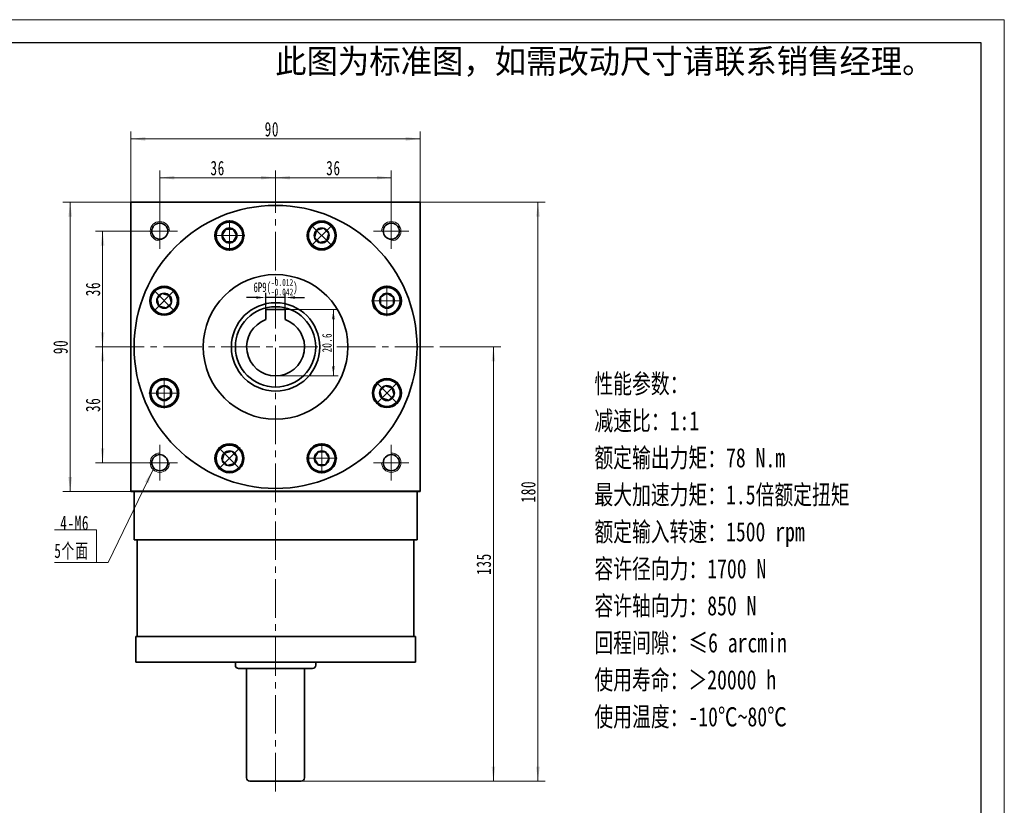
# Model space of a CAD drawing. Header units: millimetres. Extents: x 25 to 633, y 67 to 495.
# Tile 4 of 4: x 327 to 633, y 251 to 495. Entities that reach past the tile are written whole.
import ezdxf

# ---------------------------------------------------------------- set-up
doc = ezdxf.new("R2010")
doc.units = ezdxf.units.MM
doc.set_wipeout_variables(frame=1)
doc.header["$PDSIZE"] = -5
doc.linetypes.add('点画线', pattern=[18, 12, -2, 2, -2])
doc.layers.get('0').update_dxf_attribs({"lineweight": 35})
doc.layers.add('6文字层', color=3, linetype='Continuous')
for name, color, linetype, lineweight in [('中心线层', 1, '点画线', 18), ('图框_外框线', 7, 'Continuous', 18), ('尺寸线层', 3, 'Continuous', 18), ('粗实线', 7, 'Continuous', 50), ('粗实线层', 7, 'Continuous', 35)]:
    doc.layers.add(name, color=color, linetype=linetype, lineweight=lineweight)
doc.styles.add('标准', font='txt', dxfattribs={"width": 0.667})
doc.dimstyles.new('a4-1-1', dxfattribs={"dimtxt": 3, "dimasz": 3, "dimexe": 1.5, "dimexo": 0, "dimgap": 0.5, "dimtad": 1, "dimdec": 3, "dimdsep": 46, "dimtxsty": '标准', "dimblk": '_CAXARROW', "dimcen": 0, "dimdle": 4, "dimazin": 2, "dimtfac": 0.707107, "dimtdec": 3, "dimtix": 1, "dimtmove": 2, "dimatfit": 3, "dimfxl": 0, "dimfrac": 2, "dimtolj": 1, "dimtzin": 0, "dimarcsym": 0})

# ---------------------------------------------------------------- blocks, each defined once
blk = doc.blocks.new('*X14')
at = {"layer": '尺寸线层', "linetype": 'Continuous'}
for points in [[(370.33, 445.74), (374.83, 445.18), (374.83, 446.3)], [(406.33, 445.74), (401.83, 445.18), (401.83, 446.3)]]:
    blk.add_hatch(color=0, dxfattribs=at).paths.add_polyline_path(points, flags=0)
at = {"layer": '尺寸线层', "color": 0, "linetype": 'Continuous'}
for p, q in [((370.33, 434.62), (370.33, 447.99)), ((406.33, 441.12), (406.33, 447.99)), ((406.33, 445.74), (370.33, 445.74))]:
    blk.add_line(p, q, dxfattribs=at)
at = {"layer": '尺寸线层', "color": 0, "insert": (388.33, 448.71), "char_height": 4.5, "width": 9, "attachment_point": 5, "line_spacing_factor": 1.15057, "style": '标准'}
blk.add_mtext('\\T1.1;36', dxfattribs=at)
blk = doc.blocks.new('_CAXARROW')
blk.add_hatch(color=0).paths.add_polyline_path([(0, 0), (-1, 0.125), (-1, -0.125)], flags=0)
blk = doc.blocks.new('*X15')
at = {"layer": '尺寸线层', "linetype": 'Continuous'}
for points in [[(406.33, 445.74), (410.83, 446.3), (410.83, 445.18)], [(442.33, 445.74), (437.83, 446.3), (437.83, 445.18)]]:
    blk.add_hatch(color=0, dxfattribs=at).paths.add_polyline_path(points, flags=0)
at = {"layer": '尺寸线层', "color": 0, "linetype": 'Continuous'}
for p, q in [((406.33, 441.12), (406.33, 447.99)), ((442.33, 434.62), (442.33, 447.99)), ((406.33, 445.74), (442.33, 445.74))]:
    blk.add_line(p, q, dxfattribs=at)
at = {"layer": '尺寸线层', "color": 0, "insert": (424.33, 448.71), "char_height": 4.5, "width": 9, "attachment_point": 5, "line_spacing_factor": 1.15057, "style": '标准'}
blk.add_mtext('\\T1.1;36', dxfattribs=at)
blk = doc.blocks.new('*X16')
at = {"layer": '尺寸线层', "linetype": 'Continuous'}
for points in [[(352.52, 429.12), (353.09, 424.62), (351.96, 424.62)], [(352.52, 393.12), (353.09, 397.62), (351.96, 397.62)]]:
    blk.add_hatch(color=0, dxfattribs=at).paths.add_polyline_path(points, flags=0)
at = {"layer": '尺寸线层', "color": 0, "linetype": 'Continuous'}
for p, q in [((364.83, 429.12), (350.27, 429.12)), ((352.52, 429.12), (352.52, 393.12)), ((353.44, 393.12), (350.27, 393.12))]:
    blk.add_line(p, q, dxfattribs=at)
at = {"layer": '尺寸线层', "color": 0, "insert": (349.55, 411.12), "char_height": 4.5, "width": 9, "attachment_point": 5, "rotation": 90, "line_spacing_factor": 1.15057, "style": '标准'}
blk.add_mtext('\\T1.1;36', dxfattribs=at)
blk = doc.blocks.new('*X17')
at = {"layer": '尺寸线层', "linetype": 'Continuous'}
for points in [[(352.52, 393.12), (353.09, 388.62), (351.96, 388.62)], [(352.52, 357.12), (353.09, 361.62), (351.96, 361.62)]]:
    blk.add_hatch(color=0, dxfattribs=at).paths.add_polyline_path(points, flags=0)
at = {"layer": '尺寸线层', "color": 0, "linetype": 'Continuous'}
for p, q in [((353.44, 393.12), (350.27, 393.12)), ((352.52, 393.12), (352.52, 357.12)), ((364.83, 357.12), (350.27, 357.12))]:
    blk.add_line(p, q, dxfattribs=at)
at = {"layer": '尺寸线层', "color": 0, "insert": (349.55, 375.12), "char_height": 4.5, "width": 9, "attachment_point": 5, "rotation": 90, "line_spacing_factor": 1.15057, "style": '标准'}
blk.add_mtext('\\T1.1;36', dxfattribs=at)
blk = doc.blocks.new('*X21')
at = {"layer": 'Defpoints', "color": 0}
for p in [(403.33, 408.48), (403.33, 404.72), (409.33, 404.72)]:
    blk.add_point(p, dxfattribs=at)
at = {"layer": '尺寸线层', "color": 0, "lineweight": -2}
for p, q in [((400.33, 408.48), (397.33, 408.48)), ((403.33, 404.72), (403.33, 409.98)), ((409.33, 408.48), (403.33, 408.48)), ((409.33, 404.72), (409.33, 409.98)), ((412.33, 408.48), (415.33, 408.48))]:
    blk.add_line(p, q, dxfattribs=at)
at = {"layer": '尺寸线层', "color": 0, "lineweight": -2, "xscale": 3, "yscale": 3, "zscale": 3}
blk.add_blockref('_CAXARROW', (403.33, 408.48), dxfattribs=at)
at = {"layer": '尺寸线层', "color": 0, "lineweight": -2, "xscale": 3, "yscale": 3, "zscale": 3, "rotation": 180}
blk.add_blockref('_CAXARROW', (409.33, 408.48), dxfattribs=at)
at = {"layer": '尺寸线层', "color": 0, "insert": (406.33, 411.69), "char_height": 3, "attachment_point": 5, "style": '标准'}
blk.add_mtext('{\\A1;\\A1;6P9({\\H0.707107x;\\S-0.012^ -0.042;})}', dxfattribs=at)
blk = doc.blocks.new('*X23')
at = {"layer": '尺寸线层', "linetype": 'Continuous'}
for points in [[(424.31, 404.72), (424.69, 401.72), (423.94, 401.72)], [(424.31, 384.12), (424.69, 387.12), (423.94, 387.12)]]:
    blk.add_hatch(color=0, dxfattribs=at).paths.add_polyline_path(points, flags=0)
at = {"layer": '尺寸线层', "color": 0, "linetype": 'Continuous'}
for p, q in [((409.33, 404.72), (425.81, 404.72)), ((424.31, 404.72), (424.31, 384.12)), ((406.33, 384.12), (425.81, 384.12))]:
    blk.add_line(p, q, dxfattribs=at)
at = {"layer": '尺寸线层', "color": 0, "insert": (422.33, 394.42), "char_height": 3, "width": 10.9763, "attachment_point": 5, "rotation": 90, "line_spacing_factor": 1.15057, "style": '标准'}
blk.add_mtext('\\T1.1;20.6', dxfattribs=at)
blk = doc.blocks.new('*X24')
at = {"layer": '尺寸线层', "linetype": 'Continuous'}
blk.add_hatch(color=0, dxfattribs=at).paths.add_polyline_path([(17.62, 28.86), (16.17, 24.56), (15.15, 25.05)], flags=0)
at = {"layer": '尺寸线层', "color": 0, "linetype": 'Continuous'}
blk.add_line((17.62, 28.86), (3.67, 0), dxfattribs=at)
at = {"layer": '尺寸线层', "color": 0}
for p, q in [((0, 10.09), (-12.97, 10.09)), ((0, 0), (0, 10.09)), ((0, 0), (-12.97, 0)), ((3.67, 0), (0, 0))]:
    blk.add_line(p, q, dxfattribs=at)
at = {"layer": '尺寸线层', "color": 0, "insert": (-2.25, 0.9), "char_height": 4.5, "width": 19.9754, "attachment_point": 9, "line_spacing_factor": 1.15057, "style": '标准'}
blk.add_mtext('\\T1.1;4-M6\\P5个面', dxfattribs=at)
blk = doc.blocks.new('*X39')
at = {"layer": '尺寸线层', "linetype": 'Continuous'}
for points in [[(487.94, 438.12), (488.5, 433.62), (487.38, 433.62)], [(487.94, 258.12), (488.5, 262.62), (487.38, 262.62)]]:
    blk.add_hatch(color=0, dxfattribs=at).paths.add_polyline_path(points, flags=0)
at = {"layer": '尺寸线层', "color": 0, "linetype": 'Continuous'}
for p, q in [((451.33, 438.12), (490.19, 438.12)), ((487.94, 438.12), (487.94, 258.12)), ((414.33, 258.12), (490.19, 258.12))]:
    blk.add_line(p, q, dxfattribs=at)
at = {"layer": '尺寸线层', "color": 0, "insert": (484.95, 348.12), "char_height": 4.5, "width": 11.9606, "attachment_point": 5, "rotation": 90, "line_spacing_factor": 1.15057, "style": '标准'}
blk.add_mtext('\\T1.1;180', dxfattribs=at)
blk = doc.blocks.new('*X40')
at = {"layer": '尺寸线层', "linetype": 'Continuous'}
for points in [[(474.1, 393.12), (474.66, 388.62), (473.53, 388.62)], [(474.1, 258.12), (474.66, 262.62), (473.53, 262.62)]]:
    blk.add_hatch(color=0, dxfattribs=at).paths.add_polyline_path(points, flags=0)
at = {"layer": '尺寸线层', "color": 0, "linetype": 'Continuous'}
for p, q in [((457.98, 393.12), (476.35, 393.12)), ((474.1, 393.12), (474.1, 258.12)), ((414.33, 258.12), (476.35, 258.12))]:
    blk.add_line(p, q, dxfattribs=at)
at = {"layer": '尺寸线层', "color": 0, "insert": (471.11, 325.62), "char_height": 4.5, "width": 11.6685, "attachment_point": 5, "rotation": 90, "line_spacing_factor": 1.15057, "style": '标准'}
blk.add_mtext('\\T1.1;135', dxfattribs=at)
blk = doc.blocks.new('*X45')
at = {"layer": '中心线层', "linetype": '点画线', "lineweight": 18}
for p, q in [((0, -4.76), (0, 4.76)), ((-4.76, 0), (4.76, 0))]:
    blk.add_line(p, q, dxfattribs=at)
at = {"layer": '粗实线层'}
for p, q in [((-2.31, 0), (-1.15, 2)), ((-2.31, 0), (-1.15, -2)), ((-1.15, 2), (1.15, 2)), ((2.31, 0), (1.15, 2)), ((2.31, 0), (1.15, 2)), ((2.31, 0), (1.15, -2)), ((-1.15, -2), (1.15, -2))]:
    blk.add_line(p, q, dxfattribs=at)
blk.add_circle((0, 0), 2.31, dxfattribs=at)
for start, end in [(0, 180), (180, 360)]:
    blk.add_arc((0, 0), 4.14, start, end, dxfattribs=at)
blk = doc.blocks.new('*X46')
at = {"layer": '尺寸线层', "linetype": 'Continuous'}
for points in [[(342.45, 438.12), (343.01, 433.62), (341.88, 433.62)], [(342.45, 348.12), (343.01, 352.62), (341.88, 352.62)]]:
    blk.add_hatch(color=0, dxfattribs=at).paths.add_polyline_path(points, flags=0)
at = {"layer": '尺寸线层', "color": 0, "linetype": 'Continuous'}
for p, q in [((361.33, 438.12), (340.2, 438.12)), ((342.45, 438.12), (342.45, 348.12)), ((361.33, 348.12), (340.2, 348.12))]:
    blk.add_line(p, q, dxfattribs=at)
at = {"layer": '尺寸线层', "color": 0, "insert": (339.47, 393.12), "char_height": 4.5, "width": 9, "attachment_point": 5, "rotation": 90, "line_spacing_factor": 1.15057, "style": '标准'}
blk.add_mtext('\\T1.1;90', dxfattribs=at)
blk = doc.blocks.new('*X47')
at = {"layer": '尺寸线层', "linetype": 'Continuous'}
for points in [[(361.33, 457.81), (365.83, 458.37), (365.83, 457.24)], [(451.33, 457.81), (446.83, 458.37), (446.83, 457.24)]]:
    blk.add_hatch(color=0, dxfattribs=at).paths.add_polyline_path(points, flags=0)
at = {"layer": '尺寸线层', "color": 0, "linetype": 'Continuous'}
for p, q in [((361.33, 438.12), (361.33, 460.06)), ((451.33, 438.12), (451.33, 460.06)), ((361.33, 457.81), (451.33, 457.81))]:
    blk.add_line(p, q, dxfattribs=at)
at = {"layer": '尺寸线层', "color": 0, "insert": (405.19, 460.78), "char_height": 4.5, "width": 9, "attachment_point": 5, "line_spacing_factor": 1.15057, "style": '标准'}
blk.add_mtext('\\T1.1;90', dxfattribs=at)
blk = doc.blocks.new('提示字样')
at = {"layer": '6文字层', "insert": (1.21, 11.52), "char_height": 10, "width": 317.6795, "attachment_point": 1}
blk.add_mtext('{\\C1;此图为标准图，如需改动尺寸请联系销售经理。}', dxfattribs=at)

msp = doc.modelspace()

# ---------------------------------------------------------------- linework, layer by layer
at = {"layer": '中心线层'}
for p, q in [((406.3269, 254.8621), (406.3269, 441.1215)), ((370.3269, 423.6215), (370.3269, 434.6215)), ((442.3269, 434.6215), (442.3269, 423.6215)), ((364.8269, 429.1215), (375.8269, 429.1215)), ((436.8269, 429.1215), (447.8269, 429.1215)), ((353.435, 393.1215), (457.979, 393.1215)), ((370.3269, 351.6215), (370.3269, 362.6215)), ((442.3269, 362.6215), (442.3269, 351.6215)), ((375.8269, 357.1215), (364.8269, 357.1215)), ((447.8269, 357.1215), (436.8269, 357.1215))]:
    msp.add_line(p, q, dxfattribs=at)
at = {"layer": '粗实线', "lineweight": 40}
msp.add_line((451.3269, 348.1215), (361.3269, 348.1215), dxfattribs=at)
at = {"layer": '粗实线层'}
for p, q in [((361.3269, 438.1215), (451.3269, 438.1215)), ((361.3269, 348.1215), (361.3269, 438.1215)), ((451.3269, 348.1215), (451.3269, 438.1215)), ((409.3269, 404.7215), (403.3269, 404.7215)), ((403.3269, 404.7215), (403.3269, 401.6067)), ((409.3269, 404.7215), (409.3269, 401.6067)), ((362.3269, 348.1215), (362.3269, 333.1215)), ((450.3269, 348.1215), (450.3269, 333.1215)), ((362.3269, 333.1215), (450.3269, 333.1215)), ((363.3269, 303.1215), (363.3269, 333.1215)), ((449.3269, 303.1215), (449.3269, 333.1215)), ((362.8269, 295.1215), (362.8269, 303.1215)), ((449.8269, 303.1215), (362.8269, 303.1215)), ((449.8269, 295.1215), (449.8269, 303.1215)), ((362.8269, 295.1215), (449.8269, 295.1215)), ((393.8269, 295.1215), (393.8269, 294.1215)), ((418.8269, 295.1215), (418.8269, 294.1215)), ((417.8269, 293.1215), (394.8269, 293.1215)), ((397.3269, 259.1215), (397.3269, 293.1215)), ((415.3269, 259.1215), (415.3269, 293.1215)), ((398.3269, 258.1215), (414.3269, 258.1215))]:
    msp.add_line(p, q, dxfattribs=at)
for centre, radius in [((406.3269, 393.1215), 44), ((391.9763, 427.7669), 4.5), ((420.6775, 427.7669), 4.5), ((370.3269, 429.1215), 2.5), ((442.3269, 429.1215), 2.5), ((406.3269, 393.1215), 22.5), ((371.6814, 407.4721), 4.5), ((440.9724, 407.4721), 4.5), ((406.3269, 393.1215), 13.75), ((406.3269, 393.1215), 12.5), ((371.6814, 378.7708), 4.5), ((440.9724, 378.7708), 4.5), ((391.9763, 358.476), 4.5), ((420.6775, 358.476), 4.5), ((370.3269, 357.1215), 2.5), ((442.3269, 357.1215), 2.5)]:
    msp.add_circle(centre, radius, dxfattribs=at)
at = {"layer": '粗实线层', "lineweight": 18}
for centre, start, end in [((370.3269, 429.1215), 360, 270), ((442.3269, 429.1215), 270, 180), ((370.3269, 357.1215), 90, 360), ((442.3269, 357.1215), 180, 90)]:
    msp.add_arc(centre, 3, start, end, dxfattribs=at)
at = {"layer": '粗实线层'}
for centre, radius, start, end in [((406.3269, 393.1215), 9, 109.471221, 70.528779), ((394.8269, 294.1215), 1, 180, 270), ((417.8269, 294.1215), 1, 270, 360), ((398.3269, 259.1215), 1, 180, 270), ((414.3269, 259.1215), 1, 270, 360)]:
    msp.add_arc(centre, radius, start, end, dxfattribs=at)

# ---------------------------------------------------------------- block references
at = {"layer": '尺寸线层'}
msp.add_blockref('*X24', (350.5884, 326.1031), dxfattribs=at)
at = {"layer": '粗实线层', "xscale": 0.7500000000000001, "yscale": 0.7500000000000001, "zscale": 0.7500000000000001}
msp.add_blockref('提示字样', (405.3123, 477.06), dxfattribs=at)

# ---------------------------------------------------------------- texts
at = {"layer": '尺寸线层', "insert": (505.4933, 384.6866), "char_height": 6, "width": 134.069395, "attachment_point": 1, "line_spacing_factor": 1.15057, "style": '标准'}
msp.add_mtext('{\\W0.75;性能参数：\\P减速比：1:1\\P额定输出力矩：78 N.m\\P最大加速力矩：1.5倍额定扭矩\\P额定输入转速：1500 rpm\\P容许径向力：1700 N\\P容许轴向力：850 N\\P回程间隙：≤6 arcmin\\P使用寿命：＞20000 h\\P使用温度：-10℃~80℃', dxfattribs=at)

# ---------------------------------------------------------------- dimensions: what is measured, and where the dimension line sits
at = {"layer": '尺寸线层'}
dim = msp.add_linear_dim(base=(451.3269, 457.8068), p1=(361.3269, 438.1215), p2=(451.3269, 438.1215), angle=0, dimstyle='a4-1-1', override={"dimsah": 1, "dimtfac": 1, "dimtfill": 1, "dimtzin": 0}, dxfattribs=at)
dim.commit()
dim.dimension.update_dxf_attribs({"geometry": '*X47', "text_midpoint": (405.1941, 460.7816), "dimtype": 160})
for base, p2, picture, middle in [((370.3269, 445.7387), (370.3269, 434.6215), '*X14', (388.3269, 448.7135)), ((442.3269, 445.7387), (442.3269, 434.6215), '*X15', (424.3269, 448.7135))]:
    dim = msp.add_linear_dim(base=base, p1=(406.3269, 441.1215), p2=p2, dimstyle='a4-1-1', override={"dimsah": 1, "dimtfill": 1, "dimtzin": 0}, dxfattribs=at)
    dim.commit()
    dim.dimension.update_dxf_attribs({"geometry": picture, "text_midpoint": middle})
for base, p1, p2, picture, middle in [((342.4471, 348.1215), (361.3269, 438.1215), (361.3269, 348.1215), '*X46', (339.4723, 393.1215)), ((487.9377, 258.1215), (451.3269, 438.1215), (414.3269, 258.1215), '*X39', (484.9502, 348.1215)), ((352.5239, 393.1215), (364.8269, 429.1215), (353.435, 393.1215), '*X16', (349.549, 411.1215)), ((424.3127, 384.1215), (409.3269, 404.7215), (406.3269, 384.1215), '*X23', (422.3294, 394.4215)), ((352.5239, 357.1215), (353.435, 393.1215), (364.8269, 357.1215), '*X17', (349.549, 375.1215)), ((474.0972, 258.1215), (457.979, 393.1215), (414.3269, 258.1215), '*X40', (471.1098, 325.6215))]:
    dim = msp.add_linear_dim(base=base, p1=p1, p2=p2, angle=270, dimstyle='a4-1-1', override={"dimsah": 1, "dimtfill": 1, "dimtzin": 0}, dxfattribs=at)
    dim.commit()
    dim.dimension.update_dxf_attribs({"geometry": picture, "text_midpoint": middle})
dim = msp.add_linear_dim(base=(403.3269, 408.4788), p1=(409.3269, 404.7215), p2=(403.3269, 404.7215), text='{\\A1;\\A1;6P9({\\H0.707107x;\\S-0.012^ -0.042;})}', dimstyle='a4-1-1', override={"dimsah": 1, "dimtp": -0.012, "dimtm": 0.042, "dimtdec": 3, "dimtfill": 1, "dimtolj": 0, "dimtzin": 8}, dxfattribs=at)
dim.commit()
dim.dimension.update_dxf_attribs({"geometry": '*X21', "text_midpoint": (406.3269, 411.6947)})

# ---------------------------------------------------------------- next in the draw order: wipeouts: each hides what was drawn before it
for points in [[(396.1163, 427.7669), (396.1162, 427.7912), (396.116, 427.8155), (396.1156, 427.8397), (396.1151, 427.864), (396.1145, 427.8882), (396.1137, 427.9125), (396.1128, 427.9367), (396.1117, 427.961), (396.1105, 427.9852), (396.1092, 428.0094), (396.1077, 428.0336), (396.106, 428.0579), (396.1043, 428.082), (396.1024, 428.1062), (396.1003, 428.1304), (396.0981, 428.1546), (396.0957, 428.1787), (396.0933, 428.2029), (396.0906, 428.227), (396.0879, 428.2511), (396.085, 428.2752), (396.0819, 428.2992), (396.0787, 428.3233), (396.0754, 428.3473), (396.0719, 428.3713), (396.0683, 428.3953), (396.0646, 428.4193), (396.0607, 428.4433), (396.0566, 428.4672), (396.0525, 428.4911), (396.0525, 428.4911), (396.0144, 428.6798), (395.9676, 428.8665), (395.9122, 429.0508), (395.8482, 429.2324), (395.7759, 429.4108), (395.6954, 429.5856), (395.6069, 429.7565), (395.5105, 429.9231), (395.4064, 430.0851), (395.2949, 430.242), (395.1763, 430.3936), (395.0508, 430.5395), (394.9186, 430.6794), (394.78, 430.813), (394.6354, 430.9401), (394.485, 431.0602), (394.3292, 431.1733), (394.1683, 431.279), (394.0027, 431.3771), (393.8327, 431.4674), (393.6587, 431.5497), (393.4811, 431.6238), (393.3002, 431.6896), (393.1164, 431.7469), (392.9302, 431.7955), (392.7419, 431.8355), (392.5519, 431.8667), (392.3607, 431.889), (392.1687, 431.9025), (391.9763, 431.9069), (391.9763, 431.9069), (391.7838, 431.9025), (391.5918, 431.889), (391.4006, 431.8667), (391.2107, 431.8355), (391.0224, 431.7955), (390.8362, 431.7469), (390.6524, 431.6896), (390.4715, 431.6238), (390.2938, 431.5497), (390.1198, 431.4674), (389.9498, 431.3771), (389.7842, 431.279), (389.6233, 431.1733), (389.4675, 431.0602), (389.3172, 430.9401), (389.1726, 430.813), (389.034, 430.6794), (388.9018, 430.5395), (388.7762, 430.3936), (388.6576, 430.242), (388.5461, 430.0851), (388.4421, 429.9231), (388.3457, 429.7565), (388.2571, 429.5856), (388.1766, 429.4108), (388.1043, 429.2324), (388.0404, 429.0508), (387.985, 428.8665), (387.9382, 428.6798), (387.9001, 428.4911), (387.9001, 428.4911), (387.8959, 428.4672), (387.8919, 428.4433), (387.888, 428.4193), (387.8842, 428.3953), (387.8806, 428.3713), (387.8772, 428.3473), (387.8738, 428.3233), (387.8706, 428.2992), (387.8676, 428.2752), (387.8647, 428.2511), (387.8619, 428.227), (387.8593, 428.2029), (387.8568, 428.1787), (387.8545, 428.1546), (387.8523, 428.1304), (387.8502, 428.1062), (387.8483, 428.082), (387.8465, 428.0579), (387.8449, 428.0336), (387.8434, 428.0094), (387.842, 427.9852), (387.8408, 427.961), (387.8398, 427.9367), (387.8388, 427.9125), (387.8381, 427.8882), (387.8374, 427.864), (387.8369, 427.8397), (387.8366, 427.8155), (387.8363, 427.7912), (387.8363, 427.7669), (387.8363, 427.7669), (387.842, 427.5503), (387.859, 427.3342), (387.8872, 427.1193), (387.9267, 426.9062), (387.9773, 426.6954), (388.0389, 426.4876), (388.1113, 426.2833), (388.1942, 426.083), (388.2875, 425.8874), (388.3909, 425.6969), (388.5042, 425.5121), (388.6269, 425.3335), (388.7589, 425.1615), (388.8997, 424.9967), (389.0489, 424.8395), (389.2061, 424.6903), (389.3709, 424.5495), (389.5428, 424.4176), (389.7215, 424.2948), (389.9063, 424.1816), (390.0968, 424.0782), (390.2924, 423.9849), (390.4926, 423.9019), (390.6969, 423.8296), (390.9048, 423.768), (391.1155, 423.7174), (391.3286, 423.6779), (391.5435, 423.6496), (391.7596, 423.6326), (391.9763, 423.6269), (391.9763, 423.6269), (392.1929, 423.6326), (392.409, 423.6496), (392.6239, 423.6779), (392.837, 423.7174), (393.0478, 423.768), (393.2556, 423.8296), (393.4599, 423.9019), (393.6602, 423.9849), (393.8558, 424.0782), (394.0463, 424.1816), (394.2311, 424.2948), (394.4097, 424.4176), (394.5817, 424.5495), (394.7465, 424.6903), (394.9037, 424.8395), (395.0529, 424.9967), (395.1937, 425.1615), (395.3256, 425.3335), (395.4484, 425.5121), (395.5616, 425.6969), (395.665, 425.8874), (395.7584, 426.083), (395.8413, 426.2833), (395.9137, 426.4876), (395.9752, 426.6954), (396.0258, 426.9062), (396.0653, 427.1193), (396.0936, 427.3342), (396.1106, 427.5503)], [(423.605, 424.8395), (423.6221, 424.8567), (423.6391, 424.874), (423.656, 424.8914), (423.6728, 424.9089), (423.6895, 424.9265), (423.7061, 424.9442), (423.7226, 424.962), (423.7389, 424.9799), (423.7552, 424.9979), (423.7714, 425.016), (423.7875, 425.0342), (423.8034, 425.0525), (423.8193, 425.0708), (423.835, 425.0893), (423.8507, 425.1078), (423.8662, 425.1265), (423.8816, 425.1452), (423.8969, 425.164), (423.9121, 425.1829), (423.9272, 425.2019), (423.9422, 425.221), (423.9571, 425.2402), (423.9718, 425.2595), (423.9864, 425.2788), (424.001, 425.2983), (424.0154, 425.3178), (424.0297, 425.3374), (424.0439, 425.3571), (424.0579, 425.3768), (424.0719, 425.3967), (424.0719, 425.3967), (424.1784, 425.557), (424.2773, 425.7221), (424.3685, 425.8917), (424.4517, 426.0653), (424.5267, 426.2425), (424.5934, 426.4231), (424.6516, 426.6066), (424.7012, 426.7926), (424.7422, 426.9806), (424.7743, 427.1704), (424.7976, 427.3615), (424.812, 427.5535), (424.8175, 427.7459), (424.814, 427.9383), (424.8015, 428.1304), (424.7802, 428.3217), (424.75, 428.5118), (424.7109, 428.7003), (424.6632, 428.8868), (424.6068, 429.0708), (424.542, 429.2521), (424.4688, 429.4301), (424.3874, 429.6045), (424.2979, 429.775), (424.2007, 429.9411), (424.0958, 430.1025), (423.9836, 430.2589), (423.8642, 430.4099), (423.7379, 430.5551), (423.605, 430.6944), (423.605, 430.6944), (423.4657, 430.8273), (423.3205, 430.9536), (423.1695, 431.073), (423.0131, 431.1852), (422.8517, 431.2901), (422.6856, 431.3873), (422.5151, 431.4768), (422.3407, 431.5582), (422.1627, 431.6314), (421.9814, 431.6962), (421.7974, 431.7526), (421.6109, 431.8003), (421.4224, 431.8394), (421.2323, 431.8696), (421.041, 431.8909), (420.8489, 431.9034), (420.6565, 431.9069), (420.4641, 431.9014), (420.2721, 431.887), (420.081, 431.8637), (419.8912, 431.8316), (419.7032, 431.7906), (419.5172, 431.741), (419.3337, 431.6828), (419.1531, 431.6161), (418.9759, 431.5411), (418.8023, 431.4579), (418.6328, 431.3667), (418.4676, 431.2678), (418.3073, 431.1613), (418.3073, 431.1613), (418.2874, 431.1473), (418.2677, 431.1333), (418.248, 431.1191), (418.2284, 431.1048), (418.2089, 431.0904), (418.1894, 431.0758), (418.1701, 431.0612), (418.1508, 431.0465), (418.1316, 431.0316), (418.1125, 431.0166), (418.0935, 431.0015), (418.0746, 430.9863), (418.0558, 430.971), (418.0371, 430.9556), (418.0184, 430.9401), (417.9999, 430.9244), (417.9814, 430.9087), (417.9631, 430.8928), (417.9448, 430.8769), (417.9266, 430.8608), (417.9085, 430.8446), (417.8905, 430.8283), (417.8726, 430.812), (417.8548, 430.7955), (417.8371, 430.7789), (417.8195, 430.7622), (417.802, 430.7454), (417.7846, 430.7285), (417.7673, 430.7115), (417.7501, 430.6944), (417.7501, 430.6944), (417.6009, 430.5371), (417.4602, 430.3723), (417.3282, 430.2004), (417.2054, 430.0217), (417.0922, 429.8369), (416.9888, 429.6465), (416.8955, 429.4508), (416.8125, 429.2506), (416.7402, 429.0463), (416.6786, 428.8384), (416.628, 428.6277), (416.5885, 428.4146), (416.5602, 428.1997), (416.5432, 427.9836), (416.5375, 427.7669), (416.5432, 427.5503), (416.5602, 427.3342), (416.5885, 427.1193), (416.628, 426.9062), (416.6786, 426.6954), (416.7402, 426.4876), (416.8125, 426.2833), (416.8955, 426.083), (416.9888, 425.8874), (417.0922, 425.6969), (417.2054, 425.5121), (417.3282, 425.3335), (417.4602, 425.1615), (417.6009, 424.9967), (417.7501, 424.8395), (417.7501, 424.8395), (417.9073, 424.6903), (418.0721, 424.5495), (418.2441, 424.4176), (418.4227, 424.2948), (418.6075, 424.1816), (418.798, 424.0782), (418.9936, 423.9849), (419.1939, 423.9019), (419.3982, 423.8296), (419.606, 423.768), (419.8168, 423.7174), (420.0299, 423.6779), (420.2448, 423.6496), (420.4609, 423.6326), (420.6775, 423.6269), (420.8942, 423.6326), (421.1103, 423.6496), (421.3252, 423.6779), (421.5383, 423.7174), (421.749, 423.768), (421.9569, 423.8296), (422.1612, 423.9019), (422.3614, 423.9849), (422.5571, 424.0782), (422.7475, 424.1816), (422.9323, 424.2948), (423.111, 424.4176), (423.2829, 424.5495), (423.4477, 424.6903)], [(374.6088, 410.3995), (374.5916, 410.4166), (374.5743, 410.4336), (374.5569, 410.4505), (374.5394, 410.4673), (374.5218, 410.484), (374.5041, 410.5006), (374.4863, 410.5171), (374.4684, 410.5335), (374.4504, 410.5498), (374.4324, 410.5659), (374.4142, 410.582), (374.3959, 410.598), (374.3775, 410.6138), (374.3591, 410.6296), (374.3405, 410.6452), (374.3219, 410.6607), (374.3031, 410.6762), (374.2843, 410.6915), (374.2654, 410.7067), (374.2464, 410.7218), (374.2273, 410.7367), (374.2081, 410.7516), (374.1889, 410.7664), (374.1695, 410.781), (374.1501, 410.7955), (374.1306, 410.8099), (374.111, 410.8242), (374.0913, 410.8384), (374.0715, 410.8525), (374.0517, 410.8664), (374.0517, 410.8664), (373.8913, 410.9729), (373.7262, 411.0719), (373.5567, 411.163), (373.3831, 411.2462), (373.2058, 411.3212), (373.0252, 411.3879), (372.8418, 411.4461), (372.6558, 411.4958), (372.4677, 411.5367), (372.2779, 411.5689), (372.0869, 411.5922), (371.8949, 411.6066), (371.7025, 411.612), (371.51, 411.6085), (371.3179, 411.5961), (371.1266, 411.5747), (370.9365, 411.5445), (370.7481, 411.5055), (370.5616, 411.4577), (370.3775, 411.4014), (370.1963, 411.3365), (370.0183, 411.2633), (369.8438, 411.1819), (369.6734, 411.0925), (369.5073, 410.9952), (369.3459, 410.8904), (369.1895, 410.7781), (369.0385, 410.6587), (368.8932, 410.5324), (368.754, 410.3995), (368.754, 410.3995), (368.6211, 410.2603), (368.4948, 410.115), (368.3754, 409.964), (368.2631, 409.8077), (368.1583, 409.6462), (368.061, 409.4801), (367.9716, 409.3097), (367.8902, 409.1352), (367.817, 408.9572), (367.7521, 408.776), (367.6958, 408.5919), (367.648, 408.4055), (367.609, 408.217), (367.5788, 408.0269), (367.5574, 407.8356), (367.545, 407.6435), (367.5415, 407.451), (367.5469, 407.2586), (367.5613, 407.0667), (367.5846, 406.8756), (367.6168, 406.6858), (367.6577, 406.4977), (367.7074, 406.3117), (367.7656, 406.1283), (367.8323, 405.9477), (367.9073, 405.7704), (367.9905, 405.5968), (368.0816, 405.4273), (368.1806, 405.2622), (368.2871, 405.1018), (368.2871, 405.1018), (368.301, 405.082), (368.3151, 405.0622), (368.3293, 405.0425), (368.3436, 405.0229), (368.358, 405.0034), (368.3725, 404.984), (368.3871, 404.9646), (368.4019, 404.9454), (368.4168, 404.9262), (368.4317, 404.9071), (368.4468, 404.8881), (368.462, 404.8692), (368.4773, 404.8504), (368.4928, 404.8316), (368.5083, 404.813), (368.5239, 404.7944), (368.5397, 404.776), (368.5555, 404.7576), (368.5715, 404.7393), (368.5876, 404.7212), (368.6037, 404.7031), (368.62, 404.6851), (368.6364, 404.6672), (368.6529, 404.6494), (368.6695, 404.6317), (368.6862, 404.6141), (368.703, 404.5966), (368.7199, 404.5792), (368.7369, 404.5619), (368.754, 404.5447), (368.754, 404.5447), (368.9112, 404.3955), (369.076, 404.2547), (369.248, 404.1227), (369.4266, 404), (369.6114, 403.8867), (369.8019, 403.7833), (369.9975, 403.69), (370.1978, 403.6071), (370.4021, 403.5347), (370.6099, 403.4731), (370.8207, 403.4225), (371.0338, 403.3831), (371.2487, 403.3548), (371.4648, 403.3378), (371.6814, 403.3321), (371.8981, 403.3378), (372.1142, 403.3548), (372.3291, 403.3831), (372.5422, 403.4225), (372.7529, 403.4731), (372.9608, 403.5347), (373.1651, 403.6071), (373.3653, 403.69), (373.5609, 403.7833), (373.7514, 403.8867), (373.9362, 404), (374.1149, 404.1227), (374.2868, 404.2547), (374.4516, 404.3955), (374.6088, 404.5447), (374.6088, 404.5447), (374.758, 404.7019), (374.8988, 404.8667), (375.0308, 405.0386), (375.1535, 405.2173), (375.2668, 405.4021), (375.3702, 405.5926), (375.4635, 405.7882), (375.5464, 405.9884), (375.6188, 406.1927), (375.6804, 406.4006), (375.731, 406.6113), (375.7705, 406.8244), (375.7987, 407.0393), (375.8158, 407.2554), (375.8214, 407.4721), (375.8158, 407.6888), (375.7987, 407.9048), (375.7705, 408.1197), (375.731, 408.3328), (375.6804, 408.5436), (375.6188, 408.7514), (375.5464, 408.9557), (375.4635, 409.156), (375.3702, 409.3516), (375.2668, 409.5421), (375.1535, 409.7269), (375.0308, 409.9055), (374.8988, 410.0775), (374.758, 410.2423)], [(440.9724, 403.3321), (440.9967, 403.3322), (441.0209, 403.3324), (441.0452, 403.3327), (441.0694, 403.3332), (441.0937, 403.3339), (441.1179, 403.3346), (441.1422, 403.3356), (441.1664, 403.3366), (441.1907, 403.3378), (441.2149, 403.3392), (441.2391, 403.3407), (441.2633, 403.3423), (441.2875, 403.3441), (441.3117, 403.346), (441.3359, 403.3481), (441.36, 403.3503), (441.3842, 403.3526), (441.4083, 403.3551), (441.4324, 403.3577), (441.4565, 403.3605), (441.4806, 403.3634), (441.5047, 403.3664), (441.5288, 403.3696), (441.5528, 403.373), (441.5768, 403.3764), (441.6008, 403.3801), (441.6248, 403.3838), (441.6487, 403.3877), (441.6726, 403.3917), (441.6965, 403.3959), (441.6965, 403.3959), (441.8852, 403.434), (442.0719, 403.4808), (442.2563, 403.5362), (442.4378, 403.6001), (442.6162, 403.6724), (442.7911, 403.7529), (442.962, 403.8415), (443.1286, 403.9379), (443.2905, 404.042), (443.4475, 404.1534), (443.5991, 404.272), (443.745, 404.3976), (443.8849, 404.5298), (444.0185, 404.6684), (444.1455, 404.813), (444.2657, 404.9633), (444.3787, 405.1191), (444.4844, 405.28), (444.5825, 405.4456), (444.6728, 405.6156), (444.7551, 405.7897), (444.8292, 405.9673), (444.895, 406.1482), (444.9523, 406.332), (445.001, 406.5182), (445.041, 406.7065), (445.0722, 406.8964), (445.0945, 407.0876), (445.1079, 407.2796), (445.1124, 407.4721), (445.1124, 407.4721), (445.1079, 407.6645), (445.0945, 407.8565), (445.0722, 408.0477), (445.041, 408.2377), (445.001, 408.426), (444.9523, 408.6122), (444.895, 408.796), (444.8292, 408.9769), (444.7551, 409.1545), (444.6728, 409.3285), (444.5825, 409.4985), (444.4844, 409.6641), (444.3787, 409.825), (444.2657, 409.9808), (444.1455, 410.1312), (444.0185, 410.2758), (443.8849, 410.4144), (443.745, 410.5466), (443.5991, 410.6721), (443.4475, 410.7907), (443.2905, 410.9022), (443.1286, 411.0063), (442.962, 411.1027), (442.7911, 411.1912), (442.6162, 411.2717), (442.4378, 411.344), (442.2563, 411.408), (442.0719, 411.4634), (441.8852, 411.5102), (441.6965, 411.5483), (441.6965, 411.5483), (441.6726, 411.5524), (441.6487, 411.5565), (441.6248, 411.5604), (441.6008, 411.5641), (441.5768, 411.5677), (441.5528, 411.5712), (441.5288, 411.5745), (441.5047, 411.5777), (441.4806, 411.5808), (441.4565, 411.5837), (441.4324, 411.5864), (441.4083, 411.5891), (441.3842, 411.5915), (441.36, 411.5939), (441.3359, 411.5961), (441.3117, 411.5982), (441.2875, 411.6001), (441.2633, 411.6018), (441.2391, 411.6035), (441.2149, 411.605), (441.1907, 411.6063), (441.1664, 411.6075), (441.1422, 411.6086), (441.1179, 411.6095), (441.0937, 411.6103), (441.0694, 411.6109), (441.0452, 411.6114), (441.0209, 411.6118), (440.9967, 411.612), (440.9724, 411.6121), (440.9724, 411.6121), (440.7557, 411.6064), (440.5396, 411.5894), (440.3248, 411.5611), (440.1116, 411.5216), (439.9009, 411.471), (439.6931, 411.4095), (439.4887, 411.3371), (439.2885, 411.2542), (439.0929, 411.1608), (438.9024, 411.0574), (438.7176, 410.9442), (438.539, 410.8214), (438.367, 410.6895), (438.2022, 410.5487), (438.045, 410.3995), (437.8958, 410.2423), (437.755, 410.0775), (437.6231, 409.9055), (437.5003, 409.7269), (437.387, 409.5421), (437.2836, 409.3516), (437.1903, 409.156), (437.1074, 408.9557), (437.035, 408.7514), (436.9735, 408.5436), (436.9229, 408.3328), (436.8834, 408.1197), (436.8551, 407.9048), (436.8381, 407.6888), (436.8324, 407.4721), (436.8324, 407.4721), (436.8381, 407.2554), (436.8551, 407.0393), (436.8834, 406.8244), (436.9229, 406.6113), (436.9735, 406.4006), (437.035, 406.1927), (437.1074, 405.9884), (437.1903, 405.7882), (437.2836, 405.5926), (437.387, 405.4021), (437.5003, 405.2173), (437.6231, 405.0386), (437.755, 404.8667), (437.8958, 404.7019), (438.045, 404.5447), (438.2022, 404.3955), (438.367, 404.2547), (438.539, 404.1227), (438.7176, 404), (438.9024, 403.8867), (439.0929, 403.7833), (439.2885, 403.69), (439.4887, 403.6071), (439.6931, 403.5347), (439.9009, 403.4731), (440.1116, 403.4225), (440.3248, 403.3831), (440.5396, 403.3548), (440.7557, 403.3378)], [(371.6814, 382.9108), (371.6572, 382.9108), (371.6329, 382.9105), (371.6086, 382.9102), (371.5844, 382.9097), (371.5601, 382.909), (371.5359, 382.9083), (371.5116, 382.9073), (371.4874, 382.9063), (371.4632, 382.9051), (371.4389, 382.9037), (371.4147, 382.9022), (371.3905, 382.9006), (371.3663, 382.8988), (371.3421, 382.8969), (371.3179, 382.8948), (371.2938, 382.8926), (371.2696, 382.8903), (371.2455, 382.8878), (371.2214, 382.8852), (371.1973, 382.8824), (371.1732, 382.8795), (371.1491, 382.8765), (371.1251, 382.8733), (371.101, 382.8699), (371.077, 382.8665), (371.053, 382.8629), (371.029, 382.8591), (371.0051, 382.8552), (370.9812, 382.8512), (370.9573, 382.847), (370.9573, 382.847), (370.7686, 382.8089), (370.5819, 382.7621), (370.3975, 382.7067), (370.216, 382.6428), (370.0376, 382.5705), (369.8627, 382.49), (369.6918, 382.4014), (369.5252, 382.305), (369.3633, 382.201), (369.2063, 382.0895), (369.0548, 381.9709), (368.9088, 381.8453), (368.7689, 381.7131), (368.6353, 381.5745), (368.5083, 381.4299), (368.3881, 381.2796), (368.2751, 381.1238), (368.1694, 380.9629), (368.0713, 380.7973), (367.981, 380.6273), (367.8987, 380.4533), (367.8246, 380.2756), (367.7588, 380.0947), (367.7015, 379.9109), (367.6528, 379.7247), (367.6128, 379.5364), (367.5816, 379.3465), (367.5593, 379.1553), (367.5459, 378.9633), (367.5414, 378.7708), (367.5414, 378.7708), (367.5459, 378.5784), (367.5593, 378.3864), (367.5816, 378.1952), (367.6128, 378.0052), (367.6528, 377.8169), (367.7015, 377.6307), (367.7588, 377.4469), (367.8246, 377.266), (367.8987, 377.0884), (367.981, 376.9144), (368.0713, 376.7444), (368.1694, 376.5788), (368.2751, 376.4179), (368.3881, 376.2621), (368.5083, 376.1117), (368.6353, 375.9671), (368.7689, 375.8285), (368.9088, 375.6963), (369.0548, 375.5708), (369.2063, 375.4522), (369.3633, 375.3407), (369.5252, 375.2366), (369.6918, 375.1402), (369.8627, 375.0517), (370.0376, 374.9712), (370.216, 374.8989), (370.3975, 374.8349), (370.5819, 374.7795), (370.7686, 374.7327), (370.9573, 374.6946), (370.9573, 374.6946), (370.9812, 374.6905), (371.0051, 374.6864), (371.029, 374.6825), (371.053, 374.6788), (371.077, 374.6752), (371.101, 374.6717), (371.1251, 374.6684), (371.1491, 374.6652), (371.1732, 374.6621), (371.1973, 374.6592), (371.2214, 374.6565), (371.2455, 374.6538), (371.2696, 374.6514), (371.2938, 374.649), (371.3179, 374.6468), (371.3421, 374.6448), (371.3663, 374.6428), (371.3905, 374.6411), (371.4147, 374.6394), (371.4389, 374.6379), (371.4632, 374.6366), (371.4874, 374.6354), (371.5116, 374.6343), (371.5359, 374.6334), (371.5601, 374.6326), (371.5844, 374.632), (371.6086, 374.6315), (371.6329, 374.6311), (371.6572, 374.6309), (371.6814, 374.6308), (371.6814, 374.6308), (371.8981, 374.6365), (372.1142, 374.6535), (372.3291, 374.6818), (372.5422, 374.7213), (372.7529, 374.7719), (372.9608, 374.8334), (373.1651, 374.9058), (373.3653, 374.9887), (373.5609, 375.0821), (373.7514, 375.1855), (373.9362, 375.2987), (374.1149, 375.4215), (374.2868, 375.5534), (374.4516, 375.6942), (374.6088, 375.8434), (374.758, 376.0006), (374.8988, 376.1654), (375.0308, 376.3374), (375.1535, 376.516), (375.2668, 376.7008), (375.3702, 376.8913), (375.4635, 377.0869), (375.5464, 377.2872), (375.6188, 377.4915), (375.6804, 377.6993), (375.731, 377.9101), (375.7705, 378.1232), (375.7987, 378.3381), (375.8158, 378.5542), (375.8214, 378.7708), (375.8214, 378.7708), (375.8158, 378.9875), (375.7987, 379.2036), (375.7705, 379.4185), (375.731, 379.6316), (375.6804, 379.8423), (375.6188, 380.0502), (375.5464, 380.2545), (375.4635, 380.4547), (375.3702, 380.6503), (375.2668, 380.8408), (375.1535, 381.0256), (375.0308, 381.2043), (374.8988, 381.3762), (374.758, 381.541), (374.6088, 381.6982), (374.4516, 381.8474), (374.2868, 381.9882), (374.1149, 382.1202), (373.9362, 382.2429), (373.7514, 382.3562), (373.5609, 382.4596), (373.3653, 382.5529), (373.1651, 382.6358), (372.9608, 382.7082), (372.7529, 382.7698), (372.5422, 382.8204), (372.3291, 382.8599), (372.1142, 382.8881), (371.8981, 382.9051)], [(438.045, 375.8434), (438.0622, 375.8263), (438.0795, 375.8093), (438.0969, 375.7924), (438.1144, 375.7756), (438.132, 375.7589), (438.1497, 375.7423), (438.1675, 375.7258), (438.1854, 375.7094), (438.2034, 375.6931), (438.2215, 375.677), (438.2396, 375.6609), (438.2579, 375.6449), (438.2763, 375.6291), (438.2947, 375.6133), (438.3133, 375.5977), (438.3319, 375.5822), (438.3507, 375.5667), (438.3695, 375.5514), (438.3884, 375.5362), (438.4074, 375.5211), (438.4265, 375.5062), (438.4457, 375.4913), (438.4649, 375.4765), (438.4843, 375.4619), (438.5037, 375.4474), (438.5232, 375.433), (438.5428, 375.4187), (438.5625, 375.4045), (438.5823, 375.3904), (438.6021, 375.3765), (438.6021, 375.3765), (438.7625, 375.27), (438.9276, 375.171), (439.0971, 375.0799), (439.2707, 374.9967), (439.448, 374.9217), (439.6286, 374.855), (439.812, 374.7968), (439.998, 374.7471), (440.1861, 374.7062), (440.3759, 374.674), (440.567, 374.6507), (440.7589, 374.6363), (440.9513, 374.6309), (441.1438, 374.6344), (441.3359, 374.6468), (441.5272, 374.6682), (441.7173, 374.6984), (441.9058, 374.7374), (442.0922, 374.7852), (442.2763, 374.8415), (442.4575, 374.9064), (442.6355, 374.9796), (442.81, 375.061), (442.9804, 375.1504), (443.1465, 375.2477), (443.308, 375.3525), (443.4643, 375.4648), (443.6153, 375.5842), (443.7606, 375.7105), (443.8998, 375.8434), (443.8998, 375.8434), (444.0327, 375.9826), (444.159, 376.1279), (444.2784, 376.2789), (444.3907, 376.4352), (444.4955, 376.5967), (444.5928, 376.7628), (444.6822, 376.9332), (444.7636, 377.1077), (444.8368, 377.2857), (444.9017, 377.4669), (444.9581, 377.651), (445.0058, 377.8374), (445.0448, 378.0259), (445.075, 378.216), (445.0964, 378.4073), (445.1088, 378.5994), (445.1123, 378.7919), (445.1069, 378.9843), (445.0925, 379.1763), (445.0692, 379.3673), (445.037, 379.5571), (444.9961, 379.7452), (444.9465, 379.9312), (444.8882, 380.1146), (444.8215, 380.2952), (444.7465, 380.4725), (444.6633, 380.6461), (444.5722, 380.8156), (444.4732, 380.9807), (444.3667, 381.1411), (444.3667, 381.1411), (444.3528, 381.1609), (444.3387, 381.1807), (444.3245, 381.2004), (444.3102, 381.22), (444.2958, 381.2395), (444.2813, 381.2589), (444.2667, 381.2783), (444.2519, 381.2975), (444.237, 381.3167), (444.2221, 381.3358), (444.207, 381.3548), (444.1918, 381.3737), (444.1765, 381.3925), (444.1611, 381.4113), (444.1455, 381.4299), (444.1299, 381.4485), (444.1141, 381.4669), (444.0983, 381.4853), (444.0823, 381.5036), (444.0663, 381.5218), (444.0501, 381.5398), (444.0338, 381.5578), (444.0174, 381.5757), (444.0009, 381.5935), (443.9843, 381.6112), (443.9676, 381.6288), (443.9508, 381.6463), (443.9339, 381.6637), (443.9169, 381.681), (443.8998, 381.6982), (443.8998, 381.6982), (443.7426, 381.8474), (443.5778, 381.9882), (443.4058, 382.1202), (443.2272, 382.2429), (443.0424, 382.3562), (442.8519, 382.4596), (442.6563, 382.5529), (442.456, 382.6358), (442.2517, 382.7082), (442.0439, 382.7698), (441.8331, 382.8204), (441.62, 382.8599), (441.4051, 382.8881), (441.1891, 382.9051), (440.9724, 382.9108), (440.7557, 382.9051), (440.5396, 382.8881), (440.3248, 382.8599), (440.1116, 382.8204), (439.9009, 382.7698), (439.6931, 382.7082), (439.4887, 382.6358), (439.2885, 382.5529), (439.0929, 382.4596), (438.9024, 382.3562), (438.7176, 382.2429), (438.539, 382.1202), (438.367, 381.9882), (438.2022, 381.8474), (438.045, 381.6982), (438.045, 381.6982), (437.8958, 381.541), (437.755, 381.3762), (437.6231, 381.2043), (437.5003, 381.0256), (437.387, 380.8408), (437.2836, 380.6503), (437.1903, 380.4547), (437.1074, 380.2545), (437.035, 380.0502), (436.9735, 379.8423), (436.9229, 379.6316), (436.8834, 379.4185), (436.8551, 379.2036), (436.8381, 378.9875), (436.8324, 378.7708), (436.8381, 378.5542), (436.8551, 378.3381), (436.8834, 378.1232), (436.9229, 377.9101), (436.9735, 377.6993), (437.035, 377.4915), (437.1074, 377.2872), (437.1903, 377.0869), (437.2836, 376.8913), (437.387, 376.7008), (437.5003, 376.516), (437.6231, 376.3374), (437.755, 376.1654), (437.8958, 376.0006)], [(389.0489, 361.4034), (389.0317, 361.3862), (389.0147, 361.3689), (388.9978, 361.3515), (388.981, 361.334), (388.9643, 361.3164), (388.9477, 361.2987), (388.9313, 361.2809), (388.9149, 361.263), (388.8986, 361.245), (388.8824, 361.2269), (388.8663, 361.2087), (388.8504, 361.1904), (388.8345, 361.1721), (388.8188, 361.1536), (388.8031, 361.1351), (388.7876, 361.1164), (388.7722, 361.0977), (388.7569, 361.0789), (388.7417, 361.06), (388.7266, 361.041), (388.7116, 361.0219), (388.6968, 361.0027), (388.682, 360.9834), (388.6674, 360.9641), (388.6528, 360.9446), (388.6384, 360.9251), (388.6241, 360.9055), (388.61, 360.8858), (388.5959, 360.8661), (388.5819, 360.8462), (388.5819, 360.8462), (388.4754, 360.6859), (388.3765, 360.5208), (388.2853, 360.3512), (388.2022, 360.1776), (388.1271, 360.0004), (388.0604, 359.8198), (388.0022, 359.6363), (387.9526, 359.4503), (387.9116, 359.2623), (387.8795, 359.0725), (387.8562, 358.8814), (387.8418, 358.6894), (387.8363, 358.497), (387.8398, 358.3046), (387.8523, 358.1125), (387.8736, 357.9212), (387.9038, 357.7311), (387.9429, 357.5426), (387.9906, 357.3561), (388.047, 357.1721), (388.1118, 356.9908), (388.185, 356.8128), (388.2664, 356.6384), (388.3559, 356.4679), (388.4531, 356.3018), (388.558, 356.1404), (388.6702, 355.984), (388.7897, 355.8331), (388.9159, 355.6878), (389.0489, 355.5485), (389.0489, 355.5485), (389.1881, 355.4156), (389.3334, 355.2893), (389.4843, 355.1699), (389.6407, 355.0577), (389.8021, 354.9528), (389.9682, 354.8556), (390.1387, 354.7661), (390.3131, 354.6847), (390.4911, 354.6115), (390.6724, 354.5467), (390.8564, 354.4903), (391.0429, 354.4426), (391.2314, 354.4035), (391.4215, 354.3733), (391.6128, 354.352), (391.8049, 354.3395), (391.9973, 354.336), (392.1898, 354.3415), (392.3817, 354.3559), (392.5728, 354.3792), (392.7626, 354.4113), (392.9507, 354.4523), (393.1366, 354.5019), (393.3201, 354.5601), (393.5007, 354.6268), (393.6779, 354.7019), (393.8515, 354.785), (394.0211, 354.8762), (394.1862, 354.9751), (394.3465, 355.0816), (394.3465, 355.0816), (394.3664, 355.0956), (394.3861, 355.1096), (394.4058, 355.1238), (394.4254, 355.1381), (394.445, 355.1525), (394.4644, 355.1671), (394.4837, 355.1817), (394.503, 355.1964), (394.5222, 355.2113), (394.5413, 355.2263), (394.5603, 355.2414), (394.5792, 355.2566), (394.598, 355.2719), (394.6167, 355.2873), (394.6354, 355.3028), (394.6539, 355.3185), (394.6724, 355.3342), (394.6908, 355.3501), (394.709, 355.366), (394.7272, 355.3821), (394.7453, 355.3983), (394.7633, 355.4146), (394.7812, 355.4309), (394.799, 355.4474), (394.8167, 355.464), (394.8343, 355.4807), (394.8518, 355.4975), (394.8692, 355.5144), (394.8865, 355.5314), (394.9037, 355.5485), (394.9037, 355.5485), (395.0529, 355.7058), (395.1937, 355.8706), (395.3256, 356.0425), (395.4484, 356.2212), (395.5616, 356.406), (395.665, 356.5964), (395.7584, 356.7921), (395.8413, 356.9923), (395.9137, 357.1966), (395.9752, 357.4045), (396.0258, 357.6152), (396.0653, 357.8283), (396.0936, 358.0432), (396.1106, 358.2593), (396.1163, 358.476), (396.1106, 358.6926), (396.0936, 358.9087), (396.0653, 359.1236), (396.0258, 359.3367), (395.9752, 359.5475), (395.9137, 359.7553), (395.8413, 359.9596), (395.7584, 360.1599), (395.665, 360.3555), (395.5616, 360.546), (395.4484, 360.7308), (395.3256, 360.9094), (395.1937, 361.0814), (395.0529, 361.2462), (394.9037, 361.4034), (394.9037, 361.4034), (394.7465, 361.5526), (394.5817, 361.6934), (394.4097, 361.8253), (394.2311, 361.9481), (394.0463, 362.0613), (393.8558, 362.1647), (393.6602, 362.258), (393.4599, 362.341), (393.2556, 362.4133), (393.0478, 362.4749), (392.837, 362.5255), (392.6239, 362.565), (392.409, 362.5933), (392.1929, 362.6103), (391.9763, 362.616), (391.7596, 362.6103), (391.5435, 362.5933), (391.3286, 362.565), (391.1155, 362.5255), (390.9048, 362.4749), (390.6969, 362.4133), (390.4926, 362.341), (390.2924, 362.258), (390.0968, 362.1647), (389.9063, 362.0613), (389.7215, 361.9481), (389.5428, 361.8253), (389.3709, 361.6934), (389.2061, 361.5526)], [(416.5375, 358.476), (416.5376, 358.4517), (416.5378, 358.4274), (416.5382, 358.4032), (416.5387, 358.3789), (416.5393, 358.3547), (416.5401, 358.3304), (416.541, 358.3062), (416.5421, 358.2819), (416.5433, 358.2577), (416.5446, 358.2335), (416.5461, 358.2093), (416.5478, 358.1851), (416.5495, 358.1609), (416.5515, 358.1367), (416.5535, 358.1125), (416.5557, 358.0883), (416.5581, 358.0642), (416.5606, 358.04), (416.5632, 358.0159), (416.5659, 357.9918), (416.5689, 357.9677), (416.5719, 357.9437), (416.5751, 357.9196), (416.5784, 357.8956), (416.5819, 357.8716), (416.5855, 357.8476), (416.5893, 357.8236), (416.5932, 357.7996), (416.5972, 357.7757), (416.6014, 357.7518), (416.6014, 357.7518), (416.6394, 357.5631), (416.6862, 357.3764), (416.7416, 357.1921), (416.8056, 357.0105), (416.8779, 356.8321), (416.9584, 356.6573), (417.047, 356.4864), (417.1434, 356.3198), (417.2474, 356.1578), (417.3589, 356.0009), (417.4775, 355.8493), (417.6031, 355.7034), (417.7353, 355.5635), (417.8738, 355.4299), (418.0184, 355.3028), (418.1688, 355.1827), (418.3246, 355.0696), (418.4855, 354.9639), (418.6511, 354.8658), (418.8211, 354.7755), (418.9951, 354.6932), (419.1728, 354.6191), (419.3537, 354.5533), (419.5374, 354.4961), (419.7236, 354.4474), (419.9119, 354.4074), (420.1019, 354.3762), (420.2931, 354.3539), (420.4851, 354.3404), (420.6775, 354.336), (420.6775, 354.336), (420.87, 354.3404), (421.062, 354.3539), (421.2532, 354.3762), (421.4431, 354.4074), (421.6314, 354.4474), (421.8176, 354.4961), (422.0014, 354.5533), (422.1823, 354.6191), (422.36, 354.6932), (422.534, 354.7755), (422.704, 354.8658), (422.8696, 354.9639), (423.0305, 355.0696), (423.1863, 355.1827), (423.3366, 355.3028), (423.4813, 355.4299), (423.6198, 355.5635), (423.752, 355.7034), (423.8776, 355.8493), (423.9962, 356.0009), (424.1077, 356.1578), (424.2117, 356.3198), (424.3081, 356.4864), (424.3967, 356.6573), (424.4772, 356.8321), (424.5495, 357.0105), (424.6134, 357.1921), (424.6688, 357.3764), (424.7156, 357.5631), (424.7537, 357.7518), (424.7537, 357.7518), (424.7579, 357.7757), (424.7619, 357.7996), (424.7658, 357.8236), (424.7696, 357.8476), (424.7732, 357.8716), (424.7766, 357.8956), (424.78, 357.9196), (424.7832, 357.9437), (424.7862, 357.9677), (424.7891, 357.9918), (424.7919, 358.0159), (424.7945, 358.04), (424.797, 358.0642), (424.7993, 358.0883), (424.8015, 358.1125), (424.8036, 358.1367), (424.8055, 358.1609), (424.8073, 358.1851), (424.8089, 358.2093), (424.8104, 358.2335), (424.8118, 358.2577), (424.813, 358.2819), (424.8141, 358.3062), (424.815, 358.3304), (424.8158, 358.3547), (424.8164, 358.3789), (424.8169, 358.4032), (424.8173, 358.4274), (424.8175, 358.4517), (424.8175, 358.476), (424.8175, 358.476), (424.8119, 358.6926), (424.7949, 358.9087), (424.7666, 359.1236), (424.7271, 359.3367), (424.6765, 359.5475), (424.6149, 359.7553), (424.5426, 359.9596), (424.4596, 360.1599), (424.3663, 360.3555), (424.2629, 360.546), (424.1496, 360.7308), (424.0269, 360.9094), (423.8949, 361.0814), (423.7542, 361.2462), (423.605, 361.4034), (423.4477, 361.5526), (423.2829, 361.6934), (423.111, 361.8253), (422.9323, 361.9481), (422.7475, 362.0613), (422.5571, 362.1647), (422.3614, 362.258), (422.1612, 362.341), (421.9569, 362.4133), (421.749, 362.4749), (421.5383, 362.5255), (421.3252, 362.565), (421.1103, 362.5933), (420.8942, 362.6103), (420.6775, 362.616), (420.6775, 362.616), (420.4609, 362.6103), (420.2448, 362.5933), (420.0299, 362.565), (419.8168, 362.5255), (419.606, 362.4749), (419.3982, 362.4133), (419.1939, 362.341), (418.9936, 362.258), (418.798, 362.1647), (418.6075, 362.0613), (418.4227, 361.9481), (418.2441, 361.8253), (418.0721, 361.6934), (417.9073, 361.5526), (417.7501, 361.4034), (417.6009, 361.2462), (417.4602, 361.0814), (417.3282, 360.9094), (417.2054, 360.7308), (417.0922, 360.546), (416.9888, 360.3555), (416.8955, 360.1599), (416.8125, 359.9596), (416.7402, 359.7553), (416.6786, 359.5475), (416.628, 359.3367), (416.5885, 359.1236), (416.5602, 358.9087), (416.5432, 358.6926)]]:
    msp.add_wipeout(points).dxf.layer = '粗实线层'

# ---------------------------------------------------------------- next in the draw order: linework, layer by layer
at = {"layer": '图框_外框线', "color": 3}
msp.add_lwpolyline([(28.0788, 67.1054), (632.9973, 67.1054), (632.9973, 494.8692), (28.0788, 494.8692)], close=True, dxfattribs=at)
at = {"layer": '图框_外框线', "color": 3, "lineweight": 25}
msp.add_lwpolyline([(64.0859, 74.3068), (625.7959, 74.3068), (625.7959, 487.6678), (64.0859, 487.6678)], close=True, dxfattribs=at)

# ---------------------------------------------------------------- next in the draw order: block references
at = {"layer": '粗实线层'}
msp.add_blockref('*X45', (391.9763, 427.7669), dxfattribs=at)
for p, rotation in [((420.6775, 427.7669), 315.0000000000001), ((371.6814, 407.4721), 45.00000000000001), ((440.9724, 407.4721), 270), ((371.6814, 378.7708), 90), ((440.9724, 378.7708), 225.0000000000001), ((391.9763, 358.476), 135.0000000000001), ((420.6775, 358.476), 180)]:
    msp.add_blockref('*X45', p, dxfattribs=dict(at, rotation=rotation))

doc.saveas('drawing.dxf')
